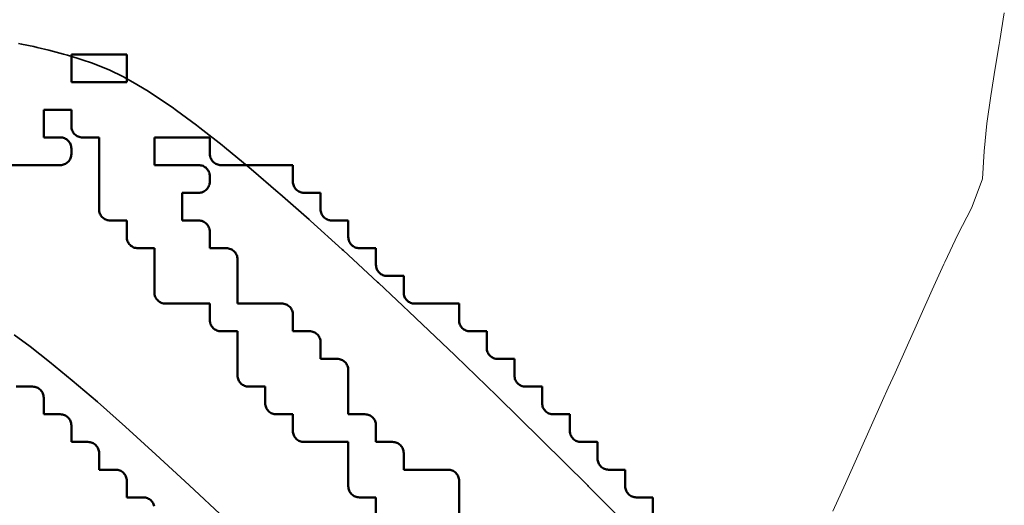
# Model space of a CAD drawing. Header units: metres. Extents: x -6552 to -6384, y 5654608 to 5654799.
# Tile 8 of 68: x -6503.22 to -6494.33, y 5654680.68 to 5654685.06. Entities that reach past the tile are written whole.
import ezdxf

# ---------------------------------------------------------------- set-up
doc = ezdxf.new("R2010")
doc.units = ezdxf.units.M
doc.header["$LTSCALE"] = 0.5
doc.linetypes.add('PHANTOM', pattern=[22, 12, -2, 2, -2, 2, -2])
for name, color, linetype, lineweight in [('L-HARD-PAVE', 8, 'Continuous', 35), ('L-SITE-LIMIT', 6, 'PHANTOM', 50), ('V-TOPO-MINR', 32, 'Continuous', 13)]:
    doc.layers.add(name, color=color, linetype=linetype, lineweight=lineweight)

msp = doc.modelspace()

# ---------------------------------------------------------------- linework, layer by layer
at = {"layer": 'L-HARD-PAVE'}
for points in [[(-6503.228, 5654684.8492), (-6503.199, 5654684.8433), (-6503.0897, 5654684.8199), (-6503.059, 5654684.8129), (-6502.9535, 5654684.7875), (-6502.9211, 5654684.7793), (-6502.8196, 5654684.7519), (-6502.7853, 5654684.7422), (-6502.6877, 5654684.7129), (-6502.6516, 5654684.7015), (-6502.5578, 5654684.6702), (-6502.4017, 5654684.6062), (-6502.2865, 5654684.5495), (-6502.1948, 5654684.4996), (-6502.0581, 5654684.4176), (-6501.999, 5654684.3798), (-6501.8408, 5654684.2724), (-6501.8, 5654684.2435), (-6501.6203, 5654684.1107), (-6501.5906, 5654684.088), (-6501.3894, 5654683.9298), (-6501.3669, 5654683.9117), (-6501.1442, 5654683.7281), (-6501.1266, 5654683.7133), (-6500.8824, 5654683.5043), (-6500.8683, 5654683.492), (-6500.6027, 5654683.2576), (-6500.591, 5654683.2472), (-6500.3039, 5654682.9875), (-6500.2942, 5654682.9786), (-6499.9857, 5654682.6934), (-6499.9774, 5654682.6858), (-6499.6474, 5654682.3753), (-6499.6403, 5654682.3686), (-6499.2888, 5654682.0326), (-6499.2827, 5654682.0268), (-6498.9096, 5654681.6655), (-6498.9043, 5654681.6603), (-6498.5098, 5654681.2735), (-6498.5051, 5654681.2689), (-6498.089, 5654680.8568), (-6498.0849, 5654680.8526), (-6497.6484, 5654680.4162)], [(-6501.364, 5654680.5578), (-6501.6864, 5654680.8611), (-6501.9861, 5654681.138), (-6502.2626, 5654681.3882), (-6502.5153, 5654681.6112), (-6502.7436, 5654681.8066), (-6502.9462, 5654681.9736), (-6503.1213, 5654682.1114), (-6503.2658, 5654682.2182)]]:
    msp.add_lwpolyline(points, dxfattribs=at)
at = {"layer": 'L-SITE-LIMIT'}
msp.add_lwpolyline([(-6502.2525, 5654684.75), (-6502.2501, 5654684.7499), (-6502.25, 5654684.7475), (-6502.25, 5654684.5025), (-6502.2501, 5654684.5001), (-6502.2525, 5654684.5), (-6502.7475, 5654684.5), (-6502.7499, 5654684.5001), (-6502.75, 5654684.5025), (-6502.75, 5654684.7475), (-6502.7499, 5654684.7499), (-6502.7475, 5654684.75), (-6502.2525, 5654684.75)], close=True, dxfattribs=at)
for points in [[(-6503.4975, 5654683.75), (-6502.85, 5654683.75), (-6502.8402, 5654683.7505), (-6502.8305, 5654683.7519), (-6502.821, 5654683.7543), (-6502.8117, 5654683.7576), (-6502.8029, 5654683.7618), (-6502.7944, 5654683.7669), (-6502.7866, 5654683.7727), (-6502.7793, 5654683.7793), (-6502.7727, 5654683.7866), (-6502.7669, 5654683.7944), (-6502.7618, 5654683.8029), (-6502.7576, 5654683.8117), (-6502.7543, 5654683.821), (-6502.7519, 5654683.8305), (-6502.7505, 5654683.8402), (-6502.75, 5654683.85), (-6502.75, 5654683.9), (-6502.7505, 5654683.9098), (-6502.7519, 5654683.9195), (-6502.7543, 5654683.929), (-6502.7576, 5654683.9383), (-6502.7618, 5654683.9471), (-6502.7669, 5654683.9556), (-6502.7727, 5654683.9634), (-6502.7793, 5654683.9707), (-6502.7866, 5654683.9773), (-6502.7944, 5654683.9831), (-6502.8029, 5654683.9882), (-6502.8117, 5654683.9924), (-6502.821, 5654683.9957), (-6502.8305, 5654683.9981), (-6502.8402, 5654683.9995), (-6502.85, 5654684), (-6502.9975, 5654684), (-6502.9999, 5654684.0001), (-6503, 5654684.0025), (-6503, 5654684.2475), (-6502.9999, 5654684.2499), (-6502.9975, 5654684.25), (-6502.7525, 5654684.25), (-6502.7501, 5654684.2499), (-6502.75, 5654684.2475), (-6502.75, 5654684.1), (-6502.7495, 5654684.0902), (-6502.7481, 5654684.0805), (-6502.7457, 5654684.071), (-6502.7424, 5654684.0617), (-6502.7382, 5654684.0529), (-6502.7331, 5654684.0444), (-6502.7273, 5654684.0366), (-6502.7207, 5654684.0293), (-6502.7134, 5654684.0227), (-6502.7056, 5654684.0169), (-6502.6971, 5654684.0118), (-6502.6883, 5654684.0076), (-6502.679, 5654684.0043), (-6502.6695, 5654684.0019), (-6502.6598, 5654684.0005), (-6502.65, 5654684), (-6502.5025, 5654684), (-6502.5001, 5654683.9999), (-6502.5, 5654683.9975), (-6502.5, 5654683.35), (-6502.4995, 5654683.3402), (-6502.4981, 5654683.3305), (-6502.4957, 5654683.321), (-6502.4924, 5654683.3117), (-6502.4882, 5654683.3029), (-6502.4831, 5654683.2944), (-6502.4773, 5654683.2866), (-6502.4707, 5654683.2793), (-6502.4634, 5654683.2727), (-6502.4556, 5654683.2669), (-6502.4471, 5654683.2618), (-6502.4383, 5654683.2576), (-6502.429, 5654683.2543), (-6502.4195, 5654683.2519), (-6502.4098, 5654683.2505), (-6502.4, 5654683.25), (-6502.2525, 5654683.25), (-6502.2501, 5654683.2499), (-6502.25, 5654683.2475), (-6502.25, 5654683.1), (-6502.2495, 5654683.0902), (-6502.2481, 5654683.0805), (-6502.2457, 5654683.071), (-6502.2424, 5654683.0617), (-6502.2382, 5654683.0529), (-6502.2331, 5654683.0444), (-6502.2273, 5654683.0366), (-6502.2207, 5654683.0293), (-6502.2134, 5654683.0227), (-6502.2056, 5654683.0169), (-6502.1971, 5654683.0118), (-6502.1883, 5654683.0076), (-6502.179, 5654683.0043), (-6502.1695, 5654683.0019), (-6502.1598, 5654683.0005), (-6502.15, 5654683), (-6502.0025, 5654683), (-6502.0001, 5654682.9999), (-6502, 5654682.9975), (-6502, 5654682.6), (-6501.9995, 5654682.5902), (-6501.9981, 5654682.5805), (-6501.9957, 5654682.571), (-6501.9924, 5654682.5617), (-6501.9882, 5654682.5529), (-6501.9831, 5654682.5444), (-6501.9773, 5654682.5366), (-6501.9707, 5654682.5293), (-6501.9634, 5654682.5227), (-6501.9556, 5654682.5169), (-6501.9471, 5654682.5118), (-6501.9383, 5654682.5076), (-6501.929, 5654682.5043), (-6501.9195, 5654682.5019), (-6501.9098, 5654682.5005), (-6501.9, 5654682.5), (-6501.5025, 5654682.5), (-6501.5001, 5654682.4999), (-6501.5, 5654682.4975), (-6501.5, 5654682.35), (-6501.4995, 5654682.3402), (-6501.4981, 5654682.3305), (-6501.4957, 5654682.321), (-6501.4924, 5654682.3117), (-6501.4882, 5654682.3029), (-6501.4831, 5654682.2944), (-6501.4773, 5654682.2866), (-6501.4707, 5654682.2793), (-6501.4634, 5654682.2727), (-6501.4556, 5654682.2669), (-6501.4471, 5654682.2618), (-6501.4383, 5654682.2576), (-6501.429, 5654682.2543), (-6501.4195, 5654682.2519), (-6501.4098, 5654682.2505), (-6501.4, 5654682.25), (-6501.2525, 5654682.25), (-6501.2501, 5654682.2499), (-6501.25, 5654682.2475), (-6501.25, 5654681.85), (-6501.2495, 5654681.8402), (-6501.2481, 5654681.8305), (-6501.2457, 5654681.821), (-6501.2424, 5654681.8117), (-6501.2382, 5654681.8029), (-6501.2331, 5654681.7944), (-6501.2273, 5654681.7866), (-6501.2207, 5654681.7793), (-6501.2134, 5654681.7727), (-6501.2056, 5654681.7669), (-6501.1971, 5654681.7618), (-6501.1883, 5654681.7576), (-6501.179, 5654681.7543), (-6501.1695, 5654681.7519), (-6501.1598, 5654681.7505), (-6501.15, 5654681.75), (-6501.0025, 5654681.75), (-6501.0001, 5654681.7499), (-6501, 5654681.7475), (-6501, 5654681.6), (-6500.9995, 5654681.5902), (-6500.9981, 5654681.5805), (-6500.9957, 5654681.571), (-6500.9924, 5654681.5617), (-6500.9882, 5654681.5529), (-6500.9831, 5654681.5444), (-6500.9773, 5654681.5366), (-6500.9707, 5654681.5293), (-6500.9634, 5654681.5227), (-6500.9556, 5654681.5169), (-6500.9471, 5654681.5118), (-6500.9383, 5654681.5076), (-6500.929, 5654681.5043), (-6500.9195, 5654681.5019), (-6500.9098, 5654681.5005), (-6500.9, 5654681.5), (-6500.7525, 5654681.5), (-6500.7501, 5654681.4999), (-6500.75, 5654681.4975), (-6500.75, 5654681.35), (-6500.7495, 5654681.3402), (-6500.7481, 5654681.3305), (-6500.7457, 5654681.321), (-6500.7424, 5654681.3117), (-6500.7382, 5654681.3029), (-6500.7331, 5654681.2944), (-6500.7273, 5654681.2866), (-6500.7207, 5654681.2793), (-6500.7134, 5654681.2727), (-6500.7056, 5654681.2669), (-6500.6971, 5654681.2618), (-6500.6883, 5654681.2576), (-6500.679, 5654681.2543), (-6500.6695, 5654681.2519), (-6500.6598, 5654681.2505), (-6500.65, 5654681.25), (-6500.2525, 5654681.25), (-6500.2501, 5654681.2499), (-6500.25, 5654681.2475), (-6500.25, 5654680.85), (-6500.2495, 5654680.8402), (-6500.2481, 5654680.8305), (-6500.2457, 5654680.821), (-6500.2424, 5654680.8117), (-6500.2382, 5654680.8029), (-6500.2331, 5654680.7944), (-6500.2273, 5654680.7866), (-6500.2207, 5654680.7793), (-6500.2134, 5654680.7727), (-6500.2056, 5654680.7669), (-6500.1971, 5654680.7618), (-6500.1883, 5654680.7576), (-6500.179, 5654680.7543), (-6500.1695, 5654680.7519), (-6500.1598, 5654680.7505), (-6500.15, 5654680.75), (-6500.0025, 5654680.75), (-6500.0001, 5654680.7499), (-6500, 5654680.7475), (-6500, 5654680.6)], [(-6499.25, 5654680.5025), (-6499.25, 5654680.9), (-6499.2505, 5654680.9098), (-6499.2519, 5654680.9195), (-6499.2543, 5654680.929), (-6499.2576, 5654680.9383), (-6499.2618, 5654680.9471), (-6499.2669, 5654680.9556), (-6499.2727, 5654680.9634), (-6499.2793, 5654680.9707), (-6499.2866, 5654680.9773), (-6499.2944, 5654680.9831), (-6499.3029, 5654680.9882), (-6499.3117, 5654680.9924), (-6499.321, 5654680.9957), (-6499.3305, 5654680.9981), (-6499.3402, 5654680.9995), (-6499.35, 5654681), (-6499.7475, 5654681), (-6499.7499, 5654681.0001), (-6499.75, 5654681.0025), (-6499.75, 5654681.15), (-6499.7505, 5654681.1598), (-6499.7519, 5654681.1695), (-6499.7543, 5654681.179), (-6499.7576, 5654681.1883), (-6499.7618, 5654681.1971), (-6499.7669, 5654681.2056), (-6499.7727, 5654681.2134), (-6499.7793, 5654681.2207), (-6499.7866, 5654681.2273), (-6499.7944, 5654681.2331), (-6499.8029, 5654681.2382), (-6499.8117, 5654681.2424), (-6499.821, 5654681.2457), (-6499.8305, 5654681.2481), (-6499.8402, 5654681.2495), (-6499.85, 5654681.25), (-6499.9975, 5654681.25), (-6499.9999, 5654681.2501), (-6500, 5654681.2525), (-6500, 5654681.4), (-6500.0005, 5654681.4098), (-6500.0019, 5654681.4195), (-6500.0043, 5654681.429), (-6500.0076, 5654681.4383), (-6500.0118, 5654681.4471), (-6500.0169, 5654681.4556), (-6500.0227, 5654681.4634), (-6500.0293, 5654681.4707), (-6500.0366, 5654681.4773), (-6500.0444, 5654681.4831), (-6500.0529, 5654681.4882), (-6500.0617, 5654681.4924), (-6500.071, 5654681.4957), (-6500.0805, 5654681.4981), (-6500.0902, 5654681.4995), (-6500.1, 5654681.5), (-6500.2475, 5654681.5), (-6500.2499, 5654681.5001), (-6500.25, 5654681.5025), (-6500.25, 5654681.9), (-6500.2505, 5654681.9098), (-6500.2519, 5654681.9195), (-6500.2543, 5654681.929), (-6500.2576, 5654681.9383), (-6500.2618, 5654681.9471), (-6500.2669, 5654681.9556), (-6500.2727, 5654681.9634), (-6500.2793, 5654681.9707), (-6500.2866, 5654681.9773), (-6500.2944, 5654681.9831), (-6500.3029, 5654681.9882), (-6500.3117, 5654681.9924), (-6500.321, 5654681.9957), (-6500.3305, 5654681.9981), (-6500.3402, 5654681.9995), (-6500.35, 5654682), (-6500.4975, 5654682), (-6500.4999, 5654682.0001), (-6500.5, 5654682.0025), (-6500.5, 5654682.15), (-6500.5005, 5654682.1598), (-6500.5019, 5654682.1695), (-6500.5043, 5654682.179), (-6500.5076, 5654682.1883), (-6500.5118, 5654682.1971), (-6500.5169, 5654682.2056), (-6500.5227, 5654682.2134), (-6500.5293, 5654682.2207), (-6500.5366, 5654682.2273), (-6500.5444, 5654682.2331), (-6500.5529, 5654682.2382), (-6500.5617, 5654682.2424), (-6500.571, 5654682.2457), (-6500.5805, 5654682.2481), (-6500.5902, 5654682.2495), (-6500.6, 5654682.25), (-6500.7475, 5654682.25), (-6500.7499, 5654682.2501), (-6500.75, 5654682.2525), (-6500.75, 5654682.4), (-6500.7505, 5654682.4098), (-6500.7519, 5654682.4195), (-6500.7543, 5654682.429), (-6500.7576, 5654682.4383), (-6500.7618, 5654682.4471), (-6500.7669, 5654682.4556), (-6500.7727, 5654682.4634), (-6500.7793, 5654682.4707), (-6500.7866, 5654682.4773), (-6500.7944, 5654682.4831), (-6500.8029, 5654682.4882), (-6500.8117, 5654682.4924), (-6500.821, 5654682.4957), (-6500.8305, 5654682.4981), (-6500.8402, 5654682.4995), (-6500.85, 5654682.5), (-6501.2475, 5654682.5), (-6501.2499, 5654682.5001), (-6501.25, 5654682.5025), (-6501.25, 5654682.9), (-6501.2505, 5654682.9098), (-6501.2519, 5654682.9195), (-6501.2543, 5654682.929), (-6501.2576, 5654682.9383), (-6501.2618, 5654682.9471), (-6501.2669, 5654682.9556), (-6501.2727, 5654682.9634), (-6501.2793, 5654682.9707), (-6501.2866, 5654682.9773), (-6501.2944, 5654682.9831), (-6501.3029, 5654682.9882), (-6501.3117, 5654682.9924), (-6501.321, 5654682.9957), (-6501.3305, 5654682.9981), (-6501.3402, 5654682.9995), (-6501.35, 5654683), (-6501.4975, 5654683), (-6501.4999, 5654683.0001), (-6501.5, 5654683.0025), (-6501.5, 5654683.15), (-6501.5005, 5654683.1598), (-6501.5019, 5654683.1695), (-6501.5043, 5654683.179), (-6501.5076, 5654683.1883), (-6501.5118, 5654683.1971), (-6501.5169, 5654683.2056), (-6501.5227, 5654683.2134), (-6501.5293, 5654683.2207), (-6501.5366, 5654683.2273), (-6501.5444, 5654683.2331), (-6501.5529, 5654683.2382), (-6501.5617, 5654683.2424), (-6501.571, 5654683.2457), (-6501.5805, 5654683.2481), (-6501.5902, 5654683.2495), (-6501.6, 5654683.25), (-6501.7475, 5654683.25), (-6501.7499, 5654683.2501), (-6501.75, 5654683.2525), (-6501.75, 5654683.4975), (-6501.7499, 5654683.4999), (-6501.7475, 5654683.5), (-6501.6, 5654683.5), (-6501.5902, 5654683.5005), (-6501.5805, 5654683.5019), (-6501.571, 5654683.5043), (-6501.5617, 5654683.5076), (-6501.5529, 5654683.5118), (-6501.5444, 5654683.5169), (-6501.5366, 5654683.5227), (-6501.5293, 5654683.5293), (-6501.5227, 5654683.5366), (-6501.5169, 5654683.5444), (-6501.5118, 5654683.5529), (-6501.5076, 5654683.5617), (-6501.5043, 5654683.571), (-6501.5019, 5654683.5805), (-6501.5005, 5654683.5902), (-6501.5, 5654683.6), (-6501.5, 5654683.65), (-6501.5005, 5654683.6598), (-6501.5019, 5654683.6695), (-6501.5043, 5654683.679), (-6501.5076, 5654683.6883), (-6501.5118, 5654683.6971), (-6501.5169, 5654683.7056), (-6501.5227, 5654683.7134), (-6501.5293, 5654683.7207), (-6501.5366, 5654683.7273), (-6501.5444, 5654683.7331), (-6501.5529, 5654683.7382), (-6501.5617, 5654683.7424), (-6501.571, 5654683.7457), (-6501.5805, 5654683.7481), (-6501.5902, 5654683.7495), (-6501.6, 5654683.75), (-6501.9975, 5654683.75), (-6501.9999, 5654683.7501), (-6502, 5654683.7525), (-6502, 5654683.9975), (-6501.9999, 5654683.9999), (-6501.9975, 5654684), (-6501.5025, 5654684), (-6501.5025, 5654684), (-6501.5001, 5654683.9999), (-6501.5, 5654683.9975), (-6501.5, 5654683.85), (-6501.4995, 5654683.8402), (-6501.4981, 5654683.8305), (-6501.4957, 5654683.821), (-6501.4924, 5654683.8117), (-6501.4882, 5654683.8029), (-6501.4831, 5654683.7944), (-6501.4773, 5654683.7866), (-6501.4707, 5654683.7793), (-6501.4634, 5654683.7727), (-6501.4556, 5654683.7669), (-6501.4471, 5654683.7618), (-6501.4383, 5654683.7576), (-6501.429, 5654683.7543), (-6501.4195, 5654683.7519), (-6501.4098, 5654683.7505), (-6501.4, 5654683.75), (-6500.7525, 5654683.75), (-6500.7501, 5654683.7499), (-6500.75, 5654683.7475), (-6500.75, 5654683.6), (-6500.7495, 5654683.5902), (-6500.7481, 5654683.5805), (-6500.7457, 5654683.571), (-6500.7424, 5654683.5617), (-6500.7382, 5654683.5529), (-6500.7331, 5654683.5444), (-6500.7273, 5654683.5366), (-6500.7207, 5654683.5293), (-6500.7134, 5654683.5227), (-6500.7056, 5654683.5169), (-6500.6971, 5654683.5118), (-6500.6883, 5654683.5076), (-6500.679, 5654683.5043), (-6500.6695, 5654683.5019), (-6500.6598, 5654683.5005), (-6500.65, 5654683.5), (-6500.5025, 5654683.5), (-6500.5001, 5654683.4999), (-6500.5, 5654683.4975), (-6500.5, 5654683.35), (-6500.4995, 5654683.3402), (-6500.4981, 5654683.3305), (-6500.4957, 5654683.321), (-6500.4924, 5654683.3117), (-6500.4882, 5654683.3029), (-6500.4831, 5654683.2944), (-6500.4773, 5654683.2866), (-6500.4707, 5654683.2793), (-6500.4634, 5654683.2727), (-6500.4556, 5654683.2669), (-6500.4471, 5654683.2618), (-6500.4383, 5654683.2576), (-6500.429, 5654683.2543), (-6500.4195, 5654683.2519), (-6500.4098, 5654683.2505), (-6500.4, 5654683.25), (-6500.2525, 5654683.25), (-6500.2501, 5654683.2499), (-6500.25, 5654683.2475), (-6500.25, 5654683.1), (-6500.2495, 5654683.0902), (-6500.2481, 5654683.0805), (-6500.2457, 5654683.071), (-6500.2424, 5654683.0617), (-6500.2382, 5654683.0529), (-6500.2331, 5654683.0444), (-6500.2273, 5654683.0366), (-6500.2207, 5654683.0293), (-6500.2134, 5654683.0227), (-6500.2056, 5654683.0169), (-6500.1971, 5654683.0118), (-6500.1883, 5654683.0076), (-6500.179, 5654683.0043), (-6500.1695, 5654683.0019), (-6500.1598, 5654683.0005), (-6500.15, 5654683), (-6500.0025, 5654683), (-6500.0001, 5654682.9999), (-6500, 5654682.9975), (-6500, 5654682.85), (-6499.9995, 5654682.8402), (-6499.9981, 5654682.8305), (-6499.9957, 5654682.821), (-6499.9924, 5654682.8117), (-6499.9882, 5654682.8029), (-6499.9831, 5654682.7944), (-6499.9773, 5654682.7866), (-6499.9707, 5654682.7793), (-6499.9634, 5654682.7727), (-6499.9556, 5654682.7669), (-6499.9471, 5654682.7618), (-6499.9383, 5654682.7576), (-6499.929, 5654682.7543), (-6499.9195, 5654682.7519), (-6499.9098, 5654682.7505), (-6499.9, 5654682.75), (-6499.7525, 5654682.75), (-6499.7501, 5654682.7499), (-6499.75, 5654682.7475), (-6499.75, 5654682.6), (-6499.7495, 5654682.5902), (-6499.7481, 5654682.5805), (-6499.7457, 5654682.571), (-6499.7424, 5654682.5617), (-6499.7382, 5654682.5529), (-6499.7331, 5654682.5444), (-6499.7273, 5654682.5366), (-6499.7207, 5654682.5293), (-6499.7134, 5654682.5227), (-6499.7056, 5654682.5169), (-6499.6971, 5654682.5118), (-6499.6883, 5654682.5076), (-6499.679, 5654682.5043), (-6499.6695, 5654682.5019), (-6499.6598, 5654682.5005), (-6499.65, 5654682.5), (-6499.2525, 5654682.5), (-6499.2501, 5654682.4999), (-6499.25, 5654682.4975), (-6499.25, 5654682.35), (-6499.2495, 5654682.3402), (-6499.2481, 5654682.3305), (-6499.2457, 5654682.321), (-6499.2424, 5654682.3117), (-6499.2382, 5654682.3029), (-6499.2331, 5654682.2944), (-6499.2273, 5654682.2866), (-6499.2207, 5654682.2793), (-6499.2134, 5654682.2727), (-6499.2056, 5654682.2669), (-6499.1971, 5654682.2618), (-6499.1883, 5654682.2576), (-6499.179, 5654682.2543), (-6499.1695, 5654682.2519), (-6499.1598, 5654682.2505), (-6499.15, 5654682.25), (-6499.0025, 5654682.25), (-6499.0001, 5654682.2499), (-6499, 5654682.2475), (-6499, 5654682.1), (-6498.9995, 5654682.0902), (-6498.9981, 5654682.0805), (-6498.9957, 5654682.071), (-6498.9924, 5654682.0617), (-6498.9882, 5654682.0529), (-6498.9831, 5654682.0444), (-6498.9773, 5654682.0366), (-6498.9707, 5654682.0293), (-6498.9634, 5654682.0227), (-6498.9556, 5654682.0169), (-6498.9471, 5654682.0118), (-6498.9383, 5654682.0076), (-6498.929, 5654682.0043), (-6498.9195, 5654682.0019), (-6498.9098, 5654682.0005), (-6498.9, 5654682), (-6498.7525, 5654682), (-6498.7501, 5654681.9999), (-6498.75, 5654681.9975), (-6498.75, 5654681.85), (-6498.7495, 5654681.8402), (-6498.7481, 5654681.8305), (-6498.7457, 5654681.821), (-6498.7424, 5654681.8117), (-6498.7382, 5654681.8029), (-6498.7331, 5654681.7944), (-6498.7273, 5654681.7866), (-6498.7207, 5654681.7793), (-6498.7134, 5654681.7727), (-6498.7056, 5654681.7669), (-6498.6971, 5654681.7618), (-6498.6883, 5654681.7576), (-6498.679, 5654681.7543), (-6498.6695, 5654681.7519), (-6498.6598, 5654681.7505), (-6498.65, 5654681.75), (-6498.5025, 5654681.75), (-6498.5001, 5654681.7499), (-6498.5, 5654681.7475), (-6498.5, 5654681.6), (-6498.4995, 5654681.5902), (-6498.4981, 5654681.5805), (-6498.4957, 5654681.571), (-6498.4924, 5654681.5617), (-6498.4882, 5654681.5529), (-6498.4831, 5654681.5444), (-6498.4773, 5654681.5366), (-6498.4707, 5654681.5293), (-6498.4634, 5654681.5227), (-6498.4556, 5654681.5169), (-6498.4471, 5654681.5118), (-6498.4383, 5654681.5076), (-6498.429, 5654681.5043), (-6498.4195, 5654681.5019), (-6498.4098, 5654681.5005), (-6498.4, 5654681.5), (-6498.2525, 5654681.5), (-6498.2501, 5654681.4999), (-6498.25, 5654681.4975), (-6498.25, 5654681.35), (-6498.2495, 5654681.3402), (-6498.2481, 5654681.3305), (-6498.2457, 5654681.321), (-6498.2424, 5654681.3117), (-6498.2382, 5654681.3029), (-6498.2331, 5654681.2944), (-6498.2273, 5654681.2866), (-6498.2207, 5654681.2793), (-6498.2134, 5654681.2727), (-6498.2056, 5654681.2669), (-6498.1971, 5654681.2618), (-6498.1883, 5654681.2576), (-6498.179, 5654681.2543), (-6498.1695, 5654681.2519), (-6498.1598, 5654681.2505), (-6498.15, 5654681.25), (-6498.0025, 5654681.25), (-6498.0001, 5654681.2499), (-6498, 5654681.2475), (-6498, 5654681.1), (-6497.9995, 5654681.0902), (-6497.9981, 5654681.0805), (-6497.9957, 5654681.071), (-6497.9924, 5654681.0617), (-6497.9882, 5654681.0529), (-6497.9831, 5654681.0444), (-6497.9773, 5654681.0366), (-6497.9707, 5654681.0293), (-6497.9634, 5654681.0227), (-6497.9556, 5654681.0169), (-6497.9471, 5654681.0118), (-6497.9383, 5654681.0076), (-6497.929, 5654681.0043), (-6497.9195, 5654681.0019), (-6497.9098, 5654681.0005), (-6497.9, 5654681), (-6497.7525, 5654681), (-6497.7501, 5654680.9999), (-6497.75, 5654680.9975), (-6497.75, 5654680.85), (-6497.7495, 5654680.8402), (-6497.7481, 5654680.8305), (-6497.7457, 5654680.821), (-6497.7424, 5654680.8117), (-6497.7382, 5654680.8029), (-6497.7331, 5654680.7944), (-6497.7273, 5654680.7866), (-6497.7207, 5654680.7793), (-6497.7134, 5654680.7727), (-6497.7056, 5654680.7669), (-6497.6971, 5654680.7618), (-6497.6883, 5654680.7576), (-6497.679, 5654680.7543), (-6497.6695, 5654680.7519), (-6497.6598, 5654680.7505), (-6497.65, 5654680.75), (-6497.5025, 5654680.75), (-6497.5001, 5654680.7499), (-6497.5, 5654680.7475), (-6497.5, 5654680.6)], [(-6502.0019, 5654680.6695), (-6502.0043, 5654680.679), (-6502.0076, 5654680.6883), (-6502.0118, 5654680.6971), (-6502.0169, 5654680.7056), (-6502.0227, 5654680.7134), (-6502.0293, 5654680.7207), (-6502.0366, 5654680.7273), (-6502.0444, 5654680.7331), (-6502.0529, 5654680.7382), (-6502.0617, 5654680.7424), (-6502.071, 5654680.7457), (-6502.0805, 5654680.7481), (-6502.0902, 5654680.7495), (-6502.1, 5654680.75), (-6502.2475, 5654680.75), (-6502.2499, 5654680.7501), (-6502.25, 5654680.7525), (-6502.25, 5654680.9), (-6502.2505, 5654680.9098), (-6502.2519, 5654680.9195), (-6502.2543, 5654680.929), (-6502.2576, 5654680.9383), (-6502.2618, 5654680.9471), (-6502.2669, 5654680.9556), (-6502.2727, 5654680.9634), (-6502.2793, 5654680.9707), (-6502.2866, 5654680.9773), (-6502.2944, 5654680.9831), (-6502.3029, 5654680.9882), (-6502.3117, 5654680.9924), (-6502.321, 5654680.9957), (-6502.3305, 5654680.9981), (-6502.3402, 5654680.9995), (-6502.35, 5654681), (-6502.4975, 5654681), (-6502.4999, 5654681.0001), (-6502.5, 5654681.0025), (-6502.5, 5654681.15), (-6502.5005, 5654681.1598), (-6502.5019, 5654681.1695), (-6502.5043, 5654681.179), (-6502.5076, 5654681.1883), (-6502.5118, 5654681.1971), (-6502.5169, 5654681.2056), (-6502.5227, 5654681.2134), (-6502.5293, 5654681.2207), (-6502.5366, 5654681.2273), (-6502.5444, 5654681.2331), (-6502.5529, 5654681.2382), (-6502.5617, 5654681.2424), (-6502.571, 5654681.2457), (-6502.5805, 5654681.2481), (-6502.5902, 5654681.2495), (-6502.6, 5654681.25), (-6502.7475, 5654681.25), (-6502.7499, 5654681.2501), (-6502.75, 5654681.2525), (-6502.75, 5654681.4), (-6502.7505, 5654681.4098), (-6502.7519, 5654681.4195), (-6502.7543, 5654681.429), (-6502.7576, 5654681.4383), (-6502.7618, 5654681.4471), (-6502.7669, 5654681.4556), (-6502.7727, 5654681.4634), (-6502.7793, 5654681.4707), (-6502.7866, 5654681.4773), (-6502.7944, 5654681.4831), (-6502.8029, 5654681.4882), (-6502.8117, 5654681.4924), (-6502.821, 5654681.4957), (-6502.8305, 5654681.4981), (-6502.8402, 5654681.4995), (-6502.85, 5654681.5), (-6502.9975, 5654681.5), (-6502.9999, 5654681.5001), (-6503, 5654681.5025), (-6503, 5654681.65), (-6503.0005, 5654681.6598), (-6503.0019, 5654681.6695), (-6503.0043, 5654681.679), (-6503.0076, 5654681.6883), (-6503.0118, 5654681.6971), (-6503.0169, 5654681.7056), (-6503.0227, 5654681.7134), (-6503.0293, 5654681.7207), (-6503.0366, 5654681.7273), (-6503.0444, 5654681.7331), (-6503.0529, 5654681.7382), (-6503.0617, 5654681.7424), (-6503.071, 5654681.7457), (-6503.0805, 5654681.7481), (-6503.0902, 5654681.7495), (-6503.1, 5654681.75), (-6503.2475, 5654681.75)]]:
    msp.add_lwpolyline(points, dxfattribs=at)
at = {"layer": 'V-TOPO-MINR'}
msp.add_lwpolyline([(-6494.3279, 5654685.125), (-6494.3691, 5654684.875), (-6494.375, 5654684.8393), (-6494.4103, 5654684.625), (-6494.4506, 5654684.375), (-6494.4848, 5654684.125), (-6494.5083, 5654683.875), (-6494.525, 5654683.625), (-6494.6183, 5654683.375), (-6494.625, 5654683.3625), (-6494.7468, 5654683.125), (-6494.8655, 5654682.875), (-6494.875, 5654682.8547), (-6494.9787, 5654682.625), (-6495.0915, 5654682.375), (-6495.125, 5654682.2986), (-6495.2022, 5654682.125), (-6495.314, 5654681.875), (-6495.375, 5654681.7399), (-6495.4268, 5654681.625), (-6495.5386, 5654681.375), (-6495.625, 5654681.1806), (-6495.6494, 5654681.125), (-6495.7622, 5654680.875), (-6495.875, 5654680.625)], dxfattribs=at)

doc.saveas('drawing.dxf')
